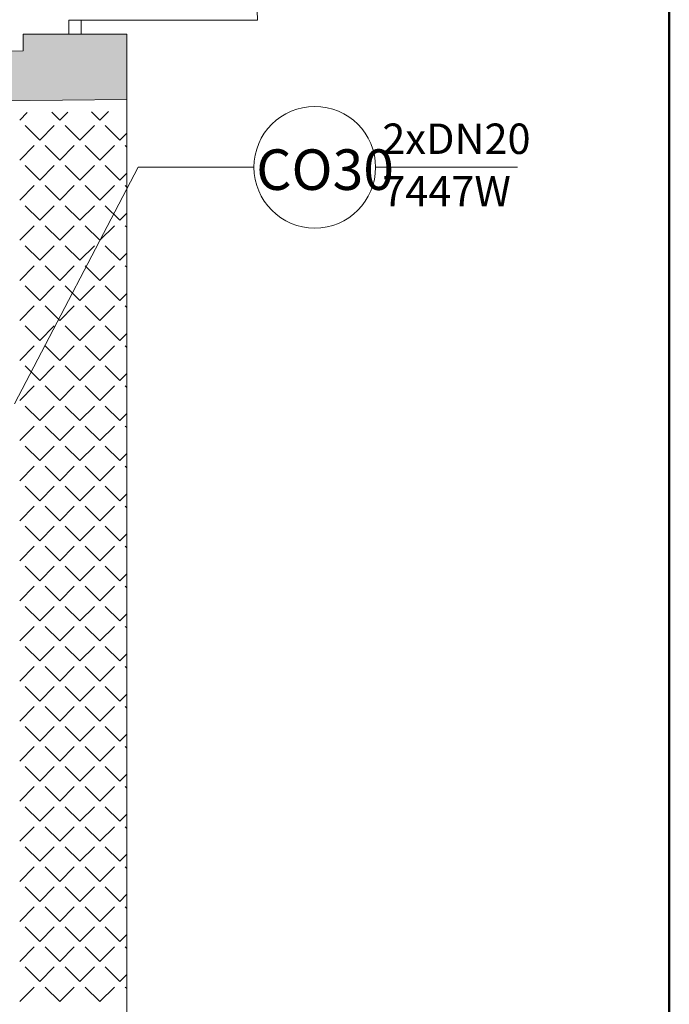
# Model space of a CAD drawing. Header units: millimetres. Extents: x -23540 to 53212, y -37964 to 41185.
# Tile 34 of 203: x -14908 to -14588, y -30520 to -30035. Entities that reach past the tile are written whole.
import ezdxf

# ---------------------------------------------------------------- set-up
doc = ezdxf.new("R2010")
doc.units = ezdxf.units.MM
doc.layers.get('0').update_dxf_attribs({"lineweight": 18})
for name, color, linetype, lineweight in [('M_Ramki rysunków', 2, 'Continuous', 18), ('mm_CO_opisy', 5, 'Continuous', 9), ('PG_ŚCIANY_DZIAŁOWE', 3, 'Continuous', 18), ('PG_ŚCIANY_SŁUPY', 4, 'Continuous', 18)]:
    doc.layers.add(name, color=color, linetype=linetype, lineweight=lineweight)
doc.styles.get("Standard").update_dxf_attribs({"font": 'arial.ttf'})

msp = doc.modelspace()

# ---------------------------------------------------------------- hatches: boundary and pattern name
at = {"layer": 'PG_ŚCIANY_DZIAŁOWE', "true_color": 0x636466, "transparency": 33554610}
h = msp.add_hatch(color=251, dxfattribs=at)
h.dxf.hatch_style = 1
h.paths.add_polyline_path([(-14855.29, -30049.33), (-14855.29, -30041.7), (-14906.29, -30041.7), (-14906.29, -30049.95), (-15159.29, -30053.01), (-15279.29, -30054.47), (-15318.79, -30054.95), (-15318.79, -30401.45), (-15318.79, -30422.95), (-15294.29, -30422.95), (-15294.29, -30079.15), (-15159.29, -30077.51), (-14855.29, -30073.83)])

# ---------------------------------------------------------------- linework, layer by layer
at = {"color": 251, "true_color": 0x636466}
for p, q in [((-14883.79, -30034.7), (-14877.79, -30034.7)), ((-14883.79, -30041.7), (-14883.79, -30034.7)), ((-14877.79, -30034.7), (-14877.79, -30041.7)), ((-14883.79, -30041.7), (-14877.79, -30041.7)), ((-14855.29, -31204.69), (-14855.29, -30049.33))]:
    msp.add_line(p, q, dxfattribs=at)
at = {"color": 251, "lineweight": 20, "true_color": 0x636466}
for p, q in [((-14880.79, -30034.7), (-14790.79, -30034.7)), ((-14906.29, -30049.95), (-14906.29, -30041.7)), ((-14906.29, -30041.7), (-14855.29, -30041.7)), ((-14906.29, -30049.95), (-15159.29, -30053.01)), ((-14855.29, -30073.83), (-15159.29, -30077.51))]:
    msp.add_line(p, q, dxfattribs=at)
at = {"color": 251, "linetype": 'Continuous', "lineweight": 20, "true_color": 0x636466}
for p, q in [((-14908.08, -30084.02), (-14904.37, -30080.31)), ((-14888.33, -30084.02), (-14892.18, -30080.16)), ((-14888.33, -30084.02), (-14884.37, -30080.06)), ((-14868.57, -30084.02), (-14872.66, -30079.92)), ((-14868.57, -30084.02), (-14864.37, -30079.82)), ((-14898.2, -30093.9), (-14905.39, -30086.71)), ((-14898.2, -30093.9), (-14891.02, -30086.71)), ((-14878.45, -30093.9), (-14885.63, -30086.71)), ((-14878.45, -30093.9), (-14871.26, -30086.71)), ((-14858.69, -30093.9), (-14865.88, -30086.71)), ((-14858.69, -30093.9), (-14855.41, -30090.61)), ((-14908.08, -30103.77), (-14900.9, -30096.59)), ((-14888.33, -30103.77), (-14895.51, -30096.59)), ((-14888.33, -30103.77), (-14881.14, -30096.59)), ((-14868.57, -30103.77), (-14875.75, -30096.59)), ((-14868.57, -30103.77), (-14861.39, -30096.59)), ((-14855.41, -30097.18), (-14856, -30096.59)), ((-14898.2, -30113.65), (-14905.39, -30106.47)), ((-14898.2, -30113.65), (-14891.02, -30106.47)), ((-14878.45, -30113.65), (-14885.63, -30106.47)), ((-14878.45, -30113.65), (-14871.26, -30106.47)), ((-14858.69, -30113.65), (-14865.88, -30106.47)), ((-14858.69, -30113.65), (-14855.41, -30110.37)), ((-14908.08, -30123.53), (-14900.9, -30116.35)), ((-14888.33, -30123.53), (-14895.51, -30116.35)), ((-14888.33, -30123.53), (-14881.14, -30116.35)), ((-14868.57, -30123.53), (-14875.75, -30116.35)), ((-14868.57, -30123.53), (-14861.39, -30116.35)), ((-14855.4, -30116.94), (-14856, -30116.35)), ((-14898.2, -30133.41), (-14905.39, -30126.22)), ((-14898.2, -30133.41), (-14891.02, -30126.22)), ((-14878.45, -30133.41), (-14885.63, -30126.22)), ((-14878.45, -30133.41), (-14871.26, -30126.22)), ((-14858.69, -30133.41), (-14865.88, -30126.22)), ((-14858.69, -30133.41), (-14855.4, -30130.12)), ((-14908.08, -30143.29), (-14900.9, -30136.1)), ((-14888.33, -30143.29), (-14895.51, -30136.1)), ((-14888.33, -30143.29), (-14881.14, -30136.1)), ((-14868.57, -30143.29), (-14875.75, -30136.1)), ((-14868.57, -30143.29), (-14861.39, -30136.1)), ((-14855.4, -30136.7), (-14856, -30136.1)), ((-14898.2, -30153.17), (-14905.39, -30145.98)), ((-14898.2, -30153.17), (-14891.02, -30145.98)), ((-14878.45, -30153.17), (-14885.63, -30145.98)), ((-14878.45, -30153.17), (-14871.26, -30145.98)), ((-14858.69, -30153.17), (-14865.88, -30145.98)), ((-14858.69, -30153.17), (-14855.4, -30149.87)), ((-14908.08, -30163.04), (-14900.9, -30155.86)), ((-14888.33, -30163.04), (-14895.51, -30155.86)), ((-14888.33, -30163.04), (-14881.14, -30155.86)), ((-14868.57, -30163.04), (-14875.75, -30155.86)), ((-14868.57, -30163.04), (-14861.39, -30155.86)), ((-14855.4, -30156.46), (-14856, -30155.86)), ((-14898.2, -30172.92), (-14905.39, -30165.74)), ((-14898.2, -30172.92), (-14891.02, -30165.74)), ((-14878.45, -30172.92), (-14885.63, -30165.74)), ((-14878.45, -30172.92), (-14871.26, -30165.74)), ((-14858.69, -30172.92), (-14865.88, -30165.74)), ((-14858.69, -30172.92), (-14855.4, -30169.63)), ((-14908.08, -30182.8), (-14900.9, -30175.62)), ((-14888.33, -30182.8), (-14895.51, -30175.62)), ((-14888.33, -30182.8), (-14881.14, -30175.62)), ((-14868.57, -30182.8), (-14875.75, -30175.62)), ((-14868.57, -30182.8), (-14861.39, -30175.62)), ((-14855.4, -30176.22), (-14856, -30175.62)), ((-14898.2, -30192.68), (-14905.39, -30185.49)), ((-14898.2, -30192.68), (-14891.02, -30185.49)), ((-14878.45, -30192.68), (-14885.63, -30185.49)), ((-14878.45, -30192.68), (-14871.26, -30185.49)), ((-14858.69, -30192.68), (-14865.88, -30185.49)), ((-14858.69, -30192.68), (-14855.4, -30189.38)), ((-14908.08, -30202.56), (-14900.9, -30195.37)), ((-14888.33, -30202.56), (-14895.51, -30195.37)), ((-14888.33, -30202.56), (-14881.14, -30195.37)), ((-14868.57, -30202.56), (-14875.75, -30195.37)), ((-14868.57, -30202.56), (-14861.39, -30195.37)), ((-14855.39, -30195.98), (-14856, -30195.37)), ((-14898.2, -30212.44), (-14905.39, -30205.25)), ((-14898.2, -30212.44), (-14891.02, -30205.25)), ((-14878.45, -30212.44), (-14885.63, -30205.25)), ((-14878.45, -30212.44), (-14871.26, -30205.25)), ((-14858.69, -30212.44), (-14865.88, -30205.25)), ((-14858.69, -30212.44), (-14855.39, -30209.14)), ((-14908.08, -30222.31), (-14900.9, -30215.13)), ((-14888.33, -30222.31), (-14895.51, -30215.13)), ((-14888.33, -30222.31), (-14881.14, -30215.13)), ((-14868.57, -30222.31), (-14875.75, -30215.13)), ((-14868.57, -30222.31), (-14861.39, -30215.13)), ((-14855.39, -30215.73), (-14856, -30215.13)), ((-14898.2, -30232.19), (-14905.39, -30225.01)), ((-14898.2, -30232.19), (-14891.02, -30225.01)), ((-14878.45, -30232.19), (-14885.63, -30225.01)), ((-14878.45, -30232.19), (-14871.26, -30225.01)), ((-14858.69, -30232.19), (-14865.88, -30225.01)), ((-14858.69, -30232.19), (-14855.39, -30228.89)), ((-14908.08, -30242.07), (-14900.9, -30234.89)), ((-14888.33, -30242.07), (-14895.51, -30234.89)), ((-14888.33, -30242.07), (-14881.14, -30234.89)), ((-14868.57, -30242.07), (-14875.75, -30234.89)), ((-14868.57, -30242.07), (-14861.39, -30234.89)), ((-14855.39, -30235.49), (-14856, -30234.89)), ((-14898.2, -30251.95), (-14905.39, -30244.76)), ((-14898.2, -30251.95), (-14891.02, -30244.76)), ((-14878.45, -30251.95), (-14885.63, -30244.76)), ((-14878.45, -30251.95), (-14871.26, -30244.76)), ((-14858.69, -30251.95), (-14865.88, -30244.76)), ((-14858.69, -30251.95), (-14855.39, -30248.64)), ((-14908.08, -30261.83), (-14900.9, -30254.64)), ((-14888.33, -30261.83), (-14895.51, -30254.64)), ((-14888.33, -30261.83), (-14881.14, -30254.64)), ((-14868.57, -30261.83), (-14875.75, -30254.64)), ((-14868.57, -30261.83), (-14861.39, -30254.64)), ((-14855.39, -30255.25), (-14856, -30254.64)), ((-14898.2, -30271.7), (-14905.39, -30264.52)), ((-14898.2, -30271.7), (-14891.02, -30264.52)), ((-14878.45, -30271.7), (-14885.63, -30264.52)), ((-14878.45, -30271.7), (-14871.26, -30264.52)), ((-14858.69, -30271.7), (-14865.88, -30264.52)), ((-14858.69, -30271.7), (-14855.39, -30268.4)), ((-14908.08, -30281.58), (-14900.9, -30274.4)), ((-14888.33, -30281.58), (-14895.51, -30274.4)), ((-14888.33, -30281.58), (-14881.14, -30274.4)), ((-14868.57, -30281.58), (-14875.75, -30274.4)), ((-14868.57, -30281.58), (-14861.39, -30274.4)), ((-14855.38, -30275.01), (-14856, -30274.4)), ((-14898.2, -30291.46), (-14905.39, -30284.28)), ((-14898.2, -30291.46), (-14891.02, -30284.28)), ((-14878.45, -30291.46), (-14885.63, -30284.28)), ((-14878.45, -30291.46), (-14871.26, -30284.28)), ((-14858.69, -30291.46), (-14865.88, -30284.28)), ((-14858.69, -30291.46), (-14855.38, -30288.15)), ((-14908.08, -30301.34), (-14900.9, -30294.16)), ((-14888.33, -30301.34), (-14895.51, -30294.16)), ((-14888.33, -30301.34), (-14881.14, -30294.16)), ((-14868.57, -30301.34), (-14875.75, -30294.16)), ((-14868.57, -30301.34), (-14861.39, -30294.16)), ((-14855.38, -30294.77), (-14856, -30294.16)), ((-14898.2, -30311.22), (-14905.39, -30304.03)), ((-14898.2, -30311.22), (-14891.02, -30304.03)), ((-14878.45, -30311.22), (-14885.63, -30304.03)), ((-14878.45, -30311.22), (-14871.26, -30304.03)), ((-14858.69, -30311.22), (-14865.88, -30304.03)), ((-14858.69, -30311.22), (-14855.38, -30307.91)), ((-14908.08, -30321.1), (-14900.9, -30313.91)), ((-14888.33, -30321.1), (-14895.51, -30313.91)), ((-14888.33, -30321.1), (-14881.14, -30313.91)), ((-14868.57, -30321.1), (-14875.75, -30313.91)), ((-14868.57, -30321.1), (-14861.39, -30313.91)), ((-14855.38, -30314.53), (-14856, -30313.91)), ((-14898.2, -30330.97), (-14905.39, -30323.79)), ((-14898.2, -30330.97), (-14891.02, -30323.79)), ((-14878.45, -30330.97), (-14885.63, -30323.79)), ((-14878.45, -30330.97), (-14871.26, -30323.79)), ((-14858.69, -30330.97), (-14865.88, -30323.79)), ((-14858.69, -30330.97), (-14855.38, -30327.66)), ((-14908.08, -30340.85), (-14900.9, -30333.67)), ((-14888.33, -30340.85), (-14895.51, -30333.67)), ((-14888.33, -30340.85), (-14881.14, -30333.67)), ((-14868.57, -30340.85), (-14875.75, -30333.67)), ((-14868.57, -30340.85), (-14861.39, -30333.67)), ((-14855.38, -30334.29), (-14856, -30333.67)), ((-14898.2, -30350.73), (-14905.39, -30343.55)), ((-14898.2, -30350.73), (-14891.02, -30343.55)), ((-14878.45, -30350.73), (-14885.63, -30343.55)), ((-14878.45, -30350.73), (-14871.26, -30343.55)), ((-14858.69, -30350.73), (-14865.88, -30343.55)), ((-14858.69, -30350.73), (-14855.37, -30347.41)), ((-14908.08, -30360.61), (-14900.9, -30353.43)), ((-14888.33, -30360.61), (-14895.51, -30353.43)), ((-14888.33, -30360.61), (-14881.14, -30353.43)), ((-14868.57, -30360.61), (-14875.75, -30353.43)), ((-14868.57, -30360.61), (-14861.39, -30353.43)), ((-14855.37, -30354.05), (-14856, -30353.43)), ((-14898.2, -30370.49), (-14905.39, -30363.3)), ((-14898.2, -30370.49), (-14891.02, -30363.3)), ((-14878.45, -30370.49), (-14885.63, -30363.3)), ((-14878.45, -30370.49), (-14871.26, -30363.3)), ((-14858.69, -30370.49), (-14865.88, -30363.3)), ((-14858.69, -30370.49), (-14855.37, -30367.17)), ((-14908.08, -30380.37), (-14900.9, -30373.18)), ((-14888.33, -30380.37), (-14895.51, -30373.18)), ((-14888.33, -30380.37), (-14881.14, -30373.18)), ((-14868.57, -30380.37), (-14875.75, -30373.18)), ((-14868.57, -30380.37), (-14861.39, -30373.18)), ((-14855.37, -30373.81), (-14856, -30373.18)), ((-14898.2, -30390.24), (-14905.39, -30383.06)), ((-14898.2, -30390.24), (-14891.02, -30383.06)), ((-14878.45, -30390.24), (-14885.63, -30383.06)), ((-14878.45, -30390.24), (-14871.26, -30383.06)), ((-14858.69, -30390.24), (-14865.88, -30383.06)), ((-14858.69, -30390.24), (-14855.37, -30386.92)), ((-14908.08, -30400.12), (-14900.9, -30392.94)), ((-14888.33, -30400.12), (-14895.51, -30392.94)), ((-14888.33, -30400.12), (-14881.14, -30392.94)), ((-14868.57, -30400.12), (-14875.75, -30392.94)), ((-14868.57, -30400.12), (-14861.39, -30392.94)), ((-14855.37, -30393.57), (-14856, -30392.94)), ((-14898.2, -30410), (-14905.39, -30402.82)), ((-14898.2, -30410), (-14891.02, -30402.82)), ((-14878.45, -30410), (-14885.63, -30402.82)), ((-14878.45, -30410), (-14871.26, -30402.82)), ((-14858.69, -30410), (-14865.88, -30402.82)), ((-14858.69, -30410), (-14855.37, -30406.68)), ((-14908.08, -30419.88), (-14900.9, -30412.69)), ((-14888.33, -30419.88), (-14895.51, -30412.69)), ((-14888.33, -30419.88), (-14881.14, -30412.69)), ((-14868.57, -30419.88), (-14875.75, -30412.69)), ((-14868.57, -30419.88), (-14861.39, -30412.69)), ((-14855.37, -30413.33), (-14856, -30412.69)), ((-14898.2, -30429.76), (-14905.39, -30422.57)), ((-14898.2, -30429.76), (-14891.02, -30422.57)), ((-14878.45, -30429.76), (-14885.63, -30422.57)), ((-14878.45, -30429.76), (-14871.26, -30422.57)), ((-14858.69, -30429.76), (-14865.88, -30422.57)), ((-14858.69, -30429.76), (-14855.36, -30426.43)), ((-14908.08, -30439.64), (-14900.9, -30432.45)), ((-14888.33, -30439.64), (-14895.51, -30432.45)), ((-14888.33, -30439.64), (-14881.14, -30432.45)), ((-14868.57, -30439.64), (-14875.75, -30432.45)), ((-14868.57, -30439.64), (-14861.39, -30432.45)), ((-14855.36, -30433.08), (-14856, -30432.45)), ((-14898.2, -30449.51), (-14905.39, -30442.33)), ((-14898.2, -30449.51), (-14891.02, -30442.33)), ((-14878.45, -30449.51), (-14885.63, -30442.33)), ((-14878.45, -30449.51), (-14871.26, -30442.33)), ((-14858.69, -30449.51), (-14865.88, -30442.33)), ((-14858.69, -30449.51), (-14855.36, -30446.18)), ((-14908.08, -30459.39), (-14900.9, -30452.21)), ((-14888.33, -30459.39), (-14895.51, -30452.21)), ((-14888.33, -30459.39), (-14881.14, -30452.21)), ((-14868.57, -30459.39), (-14875.75, -30452.21)), ((-14868.57, -30459.39), (-14861.39, -30452.21)), ((-14855.36, -30452.84), (-14856, -30452.21)), ((-14898.2, -30469.27), (-14905.39, -30462.09)), ((-14898.2, -30469.27), (-14891.02, -30462.09)), ((-14878.45, -30469.27), (-14885.63, -30462.09)), ((-14878.45, -30469.27), (-14871.26, -30462.09)), ((-14858.69, -30469.27), (-14865.88, -30462.09)), ((-14858.69, -30469.27), (-14855.36, -30465.94)), ((-14908.08, -30479.15), (-14900.9, -30471.96)), ((-14888.33, -30479.15), (-14895.51, -30471.96)), ((-14888.33, -30479.15), (-14881.14, -30471.96)), ((-14868.57, -30479.15), (-14875.75, -30471.96)), ((-14868.57, -30479.15), (-14861.39, -30471.96)), ((-14855.36, -30472.6), (-14856, -30471.96)), ((-14898.2, -30489.03), (-14905.39, -30481.84)), ((-14898.2, -30489.03), (-14891.02, -30481.84)), ((-14878.45, -30489.03), (-14885.63, -30481.84)), ((-14878.45, -30489.03), (-14871.26, -30481.84)), ((-14858.69, -30489.03), (-14865.88, -30481.84)), ((-14858.69, -30489.03), (-14855.36, -30485.69)), ((-14908.08, -30498.91), (-14900.9, -30491.72)), ((-14888.33, -30498.91), (-14895.51, -30491.72)), ((-14888.33, -30498.91), (-14881.14, -30491.72)), ((-14868.57, -30498.91), (-14875.75, -30491.72)), ((-14868.57, -30498.91), (-14861.39, -30491.72)), ((-14855.36, -30492.36), (-14856, -30491.72)), ((-14898.2, -30508.78), (-14905.39, -30501.6)), ((-14898.2, -30508.78), (-14891.02, -30501.6)), ((-14878.45, -30508.78), (-14885.63, -30501.6)), ((-14878.45, -30508.78), (-14871.26, -30501.6)), ((-14858.69, -30508.78), (-14865.88, -30501.6)), ((-14858.69, -30508.78), (-14855.35, -30505.45)), ((-14908.08, -30518.66), (-14900.9, -30511.48)), ((-14888.33, -30518.66), (-14895.51, -30511.48)), ((-14888.33, -30518.66), (-14881.14, -30511.48)), ((-14868.57, -30518.66), (-14875.75, -30511.48)), ((-14868.57, -30518.66), (-14861.39, -30511.48)), ((-14855.35, -30512.12), (-14856, -30511.48))]:
    msp.add_line(p, q, dxfattribs=at)
at = {"color": 251, "lineweight": 20, "true_color": 0x636466}
msp.add_arc((-14880.79, -30034.7), 90, 0, 90, dxfattribs=at)
at = {"layer": 'M_Ramki rysunków', "color": 18, "lineweight": 50, "true_color": 0x000000}
msp.add_line((-14587.74, -28753.21), (-14587.74, -32853.21), dxfattribs=at)
at = {"layer": 'mm_CO_opisy'}
for p, q in [((-14849.68, -30107.29), (-14910.69, -30223.91)), ((-14792.57, -30107.29), (-14849.68, -30107.29)), ((-14732.57, -30107.29), (-14662.57, -30107.29))]:
    msp.add_line(p, q, dxfattribs=at)
msp.add_circle((-14762.57, -30107.29), 30, dxfattribs=at)
at = {"layer": 'PG_ŚCIANY_SŁUPY', "color": 251, "true_color": 0x636466}
for p, q in [((-14906.29, -30049.95), (-14906.29, -30041.7)), ((-14855.29, -30049.33), (-14855.29, -30041.7))]:
    msp.add_line(p, q, dxfattribs=at)

# ---------------------------------------------------------------- texts
at = {"layer": 'mm_CO_opisy'}
for s, width, heights, insert, char_height, attachment_point in [('{\\fArial Narrow|b0|i0|c238|p34;2xDN20}', 39.6329, [21.07], (-14729.28, -30085.72), 15, 1), ('{\\fArial Narrow|b0|i0|c238|p34;CO30}', 32.1121, [0], (-14791.44, -30118.46), 20, 7), ('{\\fArial Narrow|b0|i0|c238|p34;7447W}', 39.6329, [21.07], (-14729.28, -30111.6), 15, 1)]:
    msp.add_mtext_dynamic_manual_height_columns(s, width=width, gutter_width=1, heights=heights, dxfattribs=dict(at, insert=insert, char_height=char_height, attachment_point=attachment_point))

doc.saveas('drawing.dxf')
